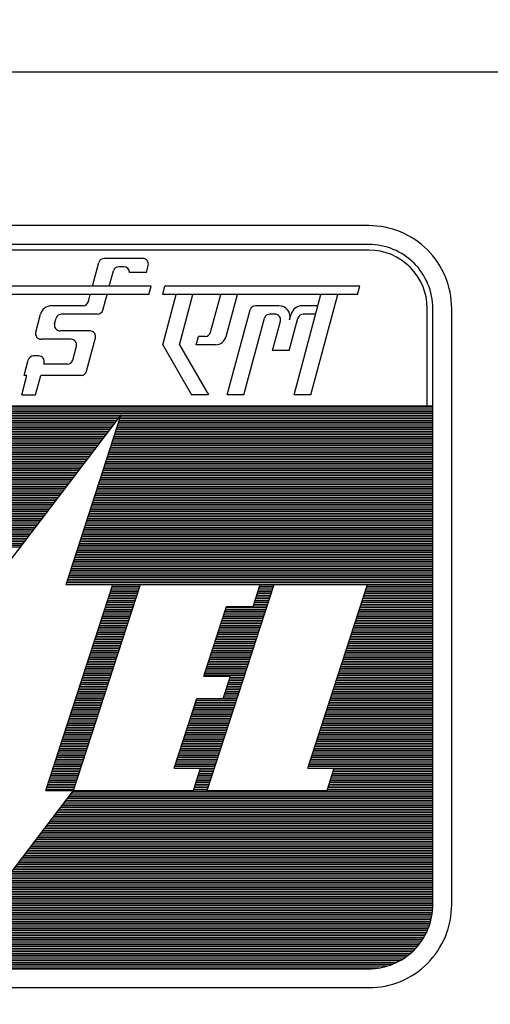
# Model space of a CAD drawing. Extents: x -287416 to 4934791, y -504132 to 1826789.
# Tile 117 of 132: x 116019 to 117207, y 154168 to 156653. Entities that reach past the tile are written whole.
import ezdxf

# ---------------------------------------------------------------- set-up
doc = ezdxf.new("R2010")
doc.units = 0
doc.header["$LTSCALE"] = 800
doc.header["$MEASUREMENT"] = 0
doc.linetypes.add('CONTINOUS', pattern=[0])
doc.layers.get('0').update_dxf_attribs({"linetype": 'CONTINUOUS'})
doc.layers.add('TEXT', color=3, linetype='CONTINUOUS', lineweight=15)
doc.styles.add('ROMANS', font='ISO9.shx', dxfattribs={"width": 0.8})

# ---------------------------------------------------------------- blocks, each defined once
blk = doc.blocks.new('*X31')
at = {"color": 0}
for p, q in [((1.977, 11.67), (16.977, 11.67)), ((1.977, 11.64), (16.977, 11.64)), ((1.977, 11.61), (16.977, 11.61)), ((1.977, 11.58), (16.977, 11.58)), ((1.977, 11.55), (16.977, 11.55)), ((9.67, 11.46), (11.679, 11.46)), ((9.68, 11.49), (11.702, 11.49)), ((9.69, 11.52), (11.724, 11.52)), ((11.709, 11.46), (16.977, 11.46)), ((11.719, 11.49), (16.977, 11.49)), ((11.729, 11.52), (16.977, 11.52)), ((9.612, 11.28), (11.541, 11.28)), ((9.622, 11.31), (11.564, 11.31)), ((9.631, 11.34), (11.587, 11.34)), ((9.641, 11.37), (11.61, 11.37)), ((9.651, 11.4), (11.633, 11.4)), ((9.661, 11.43), (11.656, 11.43)), ((11.651, 11.28), (16.977, 11.28)), ((11.661, 11.31), (16.977, 11.31)), ((11.67, 11.34), (16.977, 11.34)), ((11.68, 11.37), (16.977, 11.37)), ((11.69, 11.4), (16.977, 11.4)), ((11.7, 11.43), (16.977, 11.43)), ((9.563, 11.13), (11.427, 11.13)), ((9.573, 11.16), (11.45, 11.16)), ((9.583, 11.19), (11.473, 11.19)), ((9.592, 11.22), (11.495, 11.22)), ((9.602, 11.25), (11.518, 11.25)), ((11.602, 11.13), (16.977, 11.13)), ((11.612, 11.16), (16.977, 11.16)), ((11.622, 11.19), (16.977, 11.19)), ((11.631, 11.22), (16.977, 11.22)), ((11.641, 11.25), (16.977, 11.25)), ((9.505, 10.95), (11.289, 10.95)), ((9.514, 10.98), (11.312, 10.98)), ((9.524, 11.01), (11.335, 11.01)), ((9.534, 11.04), (11.358, 11.04)), ((9.544, 11.07), (11.381, 11.07)), ((9.553, 11.1), (11.404, 11.1)), ((11.544, 10.95), (16.977, 10.95)), ((11.553, 10.98), (16.977, 10.98)), ((11.563, 11.01), (16.977, 11.01)), ((11.573, 11.04), (16.977, 11.04)), ((11.583, 11.07), (16.977, 11.07)), ((11.592, 11.1), (16.977, 11.1)), ((9.446, 10.77), (11.152, 10.77)), ((9.456, 10.8), (11.175, 10.8)), ((9.466, 10.83), (11.198, 10.83)), ((9.475, 10.86), (11.221, 10.86)), ((9.485, 10.89), (11.244, 10.89)), ((9.495, 10.92), (11.266, 10.92)), ((11.485, 10.77), (16.977, 10.77)), ((11.495, 10.8), (16.977, 10.8)), ((11.505, 10.83), (16.977, 10.83)), ((11.514, 10.86), (16.977, 10.86)), ((11.524, 10.89), (16.977, 10.89)), ((11.534, 10.92), (16.977, 10.92)), ((9.397, 10.62), (11.037, 10.62)), ((9.407, 10.65), (11.06, 10.65)), ((9.417, 10.68), (11.083, 10.68)), ((9.427, 10.71), (11.106, 10.71)), ((9.436, 10.74), (11.129, 10.74)), ((11.437, 10.62), (16.977, 10.62)), ((11.446, 10.65), (16.977, 10.65)), ((11.456, 10.68), (16.977, 10.68)), ((11.466, 10.71), (16.977, 10.71)), ((11.475, 10.74), (16.977, 10.74)), ((9.339, 10.44), (10.9, 10.44)), ((9.349, 10.47), (10.923, 10.47)), ((9.358, 10.5), (10.946, 10.5)), ((9.368, 10.53), (10.969, 10.53)), ((9.378, 10.56), (10.992, 10.56)), ((9.388, 10.59), (11.014, 10.59)), ((11.378, 10.44), (16.977, 10.44)), ((11.388, 10.47), (16.977, 10.47)), ((11.398, 10.5), (16.977, 10.5)), ((11.407, 10.53), (16.977, 10.53)), ((11.417, 10.56), (16.977, 10.56)), ((11.427, 10.59), (16.977, 10.59)), ((9.29, 10.29), (10.785, 10.29)), ((9.3, 10.32), (10.808, 10.32)), ((9.31, 10.35), (10.831, 10.35)), ((9.319, 10.38), (10.854, 10.38)), ((9.329, 10.41), (10.877, 10.41)), ((11.329, 10.29), (16.977, 10.29)), ((11.339, 10.32), (16.977, 10.32)), ((11.349, 10.35), (16.977, 10.35)), ((11.359, 10.38), (16.977, 10.38)), ((11.368, 10.41), (16.977, 10.41)), ((9.232, 10.11), (10.648, 10.11)), ((9.241, 10.14), (10.671, 10.14)), ((9.251, 10.17), (10.694, 10.17)), ((9.261, 10.2), (10.717, 10.2)), ((9.271, 10.23), (10.74, 10.23)), ((9.28, 10.26), (10.763, 10.26)), ((11.271, 10.11), (16.977, 10.11)), ((11.281, 10.14), (16.977, 10.14)), ((11.29, 10.17), (16.977, 10.17)), ((11.3, 10.2), (16.977, 10.2)), ((11.31, 10.23), (16.977, 10.23)), ((11.32, 10.26), (16.977, 10.26)), ((9.183, 9.96), (10.534, 9.96)), ((9.193, 9.99), (10.556, 9.99)), ((9.202, 10.02), (10.579, 10.02)), ((9.212, 10.05), (10.602, 10.05)), ((9.222, 10.08), (10.625, 10.08)), ((11.222, 9.96), (16.977, 9.96)), ((11.232, 9.99), (16.977, 9.99)), ((11.242, 10.02), (16.977, 10.02)), ((11.251, 10.05), (16.977, 10.05)), ((11.261, 10.08), (16.977, 10.08)), ((9.125, 9.78), (10.396, 9.78)), ((9.134, 9.81), (10.419, 9.81)), ((9.144, 9.84), (10.442, 9.84)), ((9.154, 9.87), (10.465, 9.87)), ((9.163, 9.9), (10.488, 9.9)), ((9.173, 9.93), (10.511, 9.93)), ((11.164, 9.78), (16.977, 9.78)), ((11.173, 9.81), (16.977, 9.81)), ((11.183, 9.84), (16.977, 9.84)), ((11.193, 9.87), (16.977, 9.87)), ((11.203, 9.9), (16.977, 9.9)), ((11.212, 9.93), (16.977, 9.93)), ((9.076, 9.63), (10.282, 9.63)), ((9.086, 9.66), (10.304, 9.66)), ((9.095, 9.69), (10.327, 9.69)), ((9.105, 9.72), (10.35, 9.72)), ((9.115, 9.75), (10.373, 9.75)), ((11.115, 9.63), (16.977, 9.63)), ((11.125, 9.66), (16.977, 9.66)), ((11.134, 9.69), (16.977, 9.69)), ((11.144, 9.72), (16.977, 9.72)), ((11.154, 9.75), (16.977, 9.75)), ((9.017, 9.45), (10.144, 9.45)), ((9.027, 9.48), (10.167, 9.48)), ((9.037, 9.51), (10.19, 9.51)), ((9.047, 9.54), (10.213, 9.54)), ((9.056, 9.57), (10.236, 9.57)), ((9.066, 9.6), (10.259, 9.6)), ((11.056, 9.45), (16.977, 9.45)), ((11.066, 9.48), (16.977, 9.48)), ((11.076, 9.51), (16.977, 9.51)), ((11.086, 9.54), (16.977, 9.54)), ((11.095, 9.57), (16.977, 9.57)), ((11.105, 9.6), (16.977, 9.6)), ((8.969, 9.3), (10.03, 9.3)), ((8.978, 9.33), (10.053, 9.33)), ((8.988, 9.36), (10.075, 9.36)), ((8.998, 9.39), (10.098, 9.39)), ((9.008, 9.42), (10.121, 9.42)), ((11.008, 9.3), (16.977, 9.3)), ((11.017, 9.33), (16.977, 9.33)), ((11.027, 9.36), (16.977, 9.36)), ((11.037, 9.39), (16.977, 9.39)), ((11.047, 9.42), (16.977, 9.42)), ((10.949, 9.12), (16.977, 9.12)), ((10.959, 9.15), (16.977, 9.15)), ((10.969, 9.18), (16.977, 9.18)), ((10.978, 9.21), (16.977, 9.21)), ((10.988, 9.24), (16.977, 9.24)), ((10.998, 9.27), (16.977, 9.27)), ((10.9, 8.97), (16.977, 8.97)), ((10.91, 9), (16.977, 9)), ((10.92, 9.03), (16.977, 9.03)), ((10.93, 9.06), (16.977, 9.06)), ((10.939, 9.09), (16.977, 9.09)), ((10.842, 8.79), (16.977, 8.79)), ((10.852, 8.82), (16.977, 8.82)), ((10.861, 8.85), (16.977, 8.85)), ((10.871, 8.88), (16.977, 8.88)), ((10.881, 8.91), (16.977, 8.91)), ((10.891, 8.94), (16.977, 8.94)), ((10.813, 8.7), (16.977, 8.7)), ((10.822, 8.73), (16.977, 8.73)), ((10.832, 8.76), (16.977, 8.76)), ((11.578, 8.64), (12.047, 8.64)), ((11.588, 8.67), (12.057, 8.67)), ((14.063, 8.64), (14.297, 8.64)), ((14.072, 8.67), (14.307, 8.67)), ((15.867, 8.64), (16.977, 8.64)), ((15.877, 8.67), (16.977, 8.67)), ((11.52, 8.46), (11.989, 8.46)), ((11.53, 8.49), (11.998, 8.49)), ((11.539, 8.52), (12.008, 8.52)), ((11.549, 8.55), (12.018, 8.55)), ((11.559, 8.58), (12.028, 8.58)), ((11.569, 8.61), (12.037, 8.61)), ((14.004, 8.46), (14.239, 8.46)), ((14.014, 8.49), (14.248, 8.49)), ((14.024, 8.52), (14.258, 8.52)), ((14.033, 8.55), (14.268, 8.55)), ((14.043, 8.58), (14.278, 8.58)), ((14.053, 8.61), (14.287, 8.61)), ((15.809, 8.46), (16.977, 8.46)), ((15.819, 8.49), (16.977, 8.49)), ((15.828, 8.52), (16.977, 8.52)), ((15.838, 8.55), (16.977, 8.55)), ((15.848, 8.58), (16.977, 8.58)), ((15.858, 8.61), (16.977, 8.61)), ((11.471, 8.31), (11.94, 8.31)), ((11.481, 8.34), (11.95, 8.34)), ((11.491, 8.37), (11.959, 8.37)), ((11.5, 8.4), (11.969, 8.4)), ((11.51, 8.43), (11.979, 8.43)), ((13.955, 8.31), (14.19, 8.31)), ((13.965, 8.34), (14.2, 8.34)), ((13.975, 8.37), (14.209, 8.37)), ((13.985, 8.4), (14.219, 8.4)), ((13.994, 8.43), (14.229, 8.43)), ((15.76, 8.31), (16.977, 8.31)), ((15.77, 8.34), (16.977, 8.34)), ((15.78, 8.37), (16.977, 8.37)), ((15.789, 8.4), (16.977, 8.4)), ((15.799, 8.43), (16.977, 8.43)), ((11.413, 8.13), (11.881, 8.13)), ((11.422, 8.16), (11.891, 8.16)), ((11.432, 8.19), (11.901, 8.19)), ((11.442, 8.22), (11.911, 8.22)), ((11.452, 8.25), (11.92, 8.25)), ((11.461, 8.28), (11.93, 8.28)), ((13.452, 8.13), (14.131, 8.13)), ((13.461, 8.16), (14.141, 8.16)), ((13.471, 8.19), (14.151, 8.19)), ((13.481, 8.22), (14.161, 8.22)), ((13.491, 8.25), (14.17, 8.25)), ((13.5, 8.28), (14.18, 8.28)), ((15.702, 8.13), (16.977, 8.13)), ((15.711, 8.16), (16.977, 8.16)), ((15.721, 8.19), (16.977, 8.19)), ((15.731, 8.22), (16.977, 8.22)), ((15.741, 8.25), (16.977, 8.25)), ((15.75, 8.28), (16.977, 8.28)), ((11.364, 7.98), (11.833, 7.98)), ((11.374, 8.01), (11.842, 8.01)), ((11.383, 8.04), (11.852, 8.04)), ((11.393, 8.07), (11.862, 8.07)), ((11.403, 8.1), (11.872, 8.1)), ((13.403, 7.98), (14.083, 7.98)), ((13.413, 8.01), (14.092, 8.01)), ((13.422, 8.04), (14.102, 8.04)), ((13.432, 8.07), (14.112, 8.07)), ((13.442, 8.1), (14.122, 8.1)), ((15.653, 7.98), (16.977, 7.98)), ((15.663, 8.01), (16.977, 8.01)), ((15.672, 8.04), (16.977, 8.04)), ((15.682, 8.07), (16.977, 8.07)), ((15.692, 8.1), (16.977, 8.1)), ((11.305, 7.8), (11.774, 7.8)), ((11.315, 7.83), (11.784, 7.83)), ((11.325, 7.86), (11.794, 7.86)), ((11.335, 7.89), (11.803, 7.89)), ((11.344, 7.92), (11.813, 7.92)), ((11.354, 7.95), (11.823, 7.95)), ((13.344, 7.8), (14.024, 7.8)), ((13.354, 7.83), (14.034, 7.83)), ((13.364, 7.86), (14.044, 7.86)), ((13.374, 7.89), (14.053, 7.89)), ((13.383, 7.92), (14.063, 7.92)), ((13.393, 7.95), (14.073, 7.95)), ((15.594, 7.8), (16.977, 7.8)), ((15.604, 7.83), (16.977, 7.83)), ((15.614, 7.86), (16.977, 7.86)), ((15.624, 7.89), (16.977, 7.89)), ((15.633, 7.92), (16.977, 7.92)), ((15.643, 7.95), (16.977, 7.95)), ((11.257, 7.65), (11.725, 7.65)), ((11.266, 7.68), (11.735, 7.68)), ((11.276, 7.71), (11.745, 7.71)), ((11.286, 7.74), (11.755, 7.74)), ((11.296, 7.77), (11.764, 7.77)), ((13.296, 7.65), (13.975, 7.65)), ((13.305, 7.68), (13.985, 7.68)), ((13.315, 7.71), (13.995, 7.71)), ((13.325, 7.74), (14.005, 7.74)), ((13.335, 7.77), (14.014, 7.77)), ((15.546, 7.65), (16.977, 7.65)), ((15.555, 7.68), (16.977, 7.68)), ((15.565, 7.71), (16.977, 7.71)), ((15.575, 7.74), (16.977, 7.74)), ((15.585, 7.77), (16.977, 7.77)), ((11.198, 7.47), (11.667, 7.47)), ((11.208, 7.5), (11.677, 7.5)), ((11.218, 7.53), (11.686, 7.53)), ((11.227, 7.56), (11.696, 7.56)), ((11.237, 7.59), (11.706, 7.59)), ((11.247, 7.62), (11.716, 7.62)), ((13.237, 7.47), (13.917, 7.47)), ((13.247, 7.5), (13.927, 7.5)), ((13.257, 7.53), (13.936, 7.53)), ((13.266, 7.56), (13.946, 7.56)), ((13.276, 7.59), (13.956, 7.59)), ((13.286, 7.62), (13.966, 7.62)), ((15.487, 7.47), (16.977, 7.47)), ((15.497, 7.5), (16.977, 7.5)), ((15.507, 7.53), (16.977, 7.53)), ((15.516, 7.56), (16.977, 7.56)), ((15.526, 7.59), (16.977, 7.59)), ((15.536, 7.62), (16.977, 7.62)), ((11.149, 7.32), (11.618, 7.32)), ((11.159, 7.35), (11.628, 7.35)), ((11.169, 7.38), (11.638, 7.38)), ((11.179, 7.41), (11.647, 7.41)), ((11.188, 7.44), (11.657, 7.44)), ((13.188, 7.32), (13.868, 7.32)), ((13.198, 7.35), (13.878, 7.35)), ((13.208, 7.38), (13.888, 7.38)), ((13.218, 7.41), (13.897, 7.41)), ((13.227, 7.44), (13.907, 7.44)), ((15.438, 7.32), (16.977, 7.32)), ((15.448, 7.35), (16.977, 7.35)), ((15.458, 7.38), (16.977, 7.38)), ((15.468, 7.41), (16.977, 7.41)), ((15.477, 7.44), (16.977, 7.44)), ((11.091, 7.14), (11.56, 7.14)), ((11.101, 7.17), (11.569, 7.17)), ((11.11, 7.2), (11.579, 7.2)), ((11.12, 7.23), (11.589, 7.23)), ((11.13, 7.26), (11.599, 7.26)), ((11.14, 7.29), (11.608, 7.29)), ((13.13, 7.14), (13.81, 7.14)), ((13.14, 7.17), (13.819, 7.17)), ((13.149, 7.2), (13.829, 7.2)), ((13.159, 7.23), (13.839, 7.23)), ((13.169, 7.26), (13.849, 7.26)), ((13.179, 7.29), (13.858, 7.29)), ((15.38, 7.14), (16.977, 7.14)), ((15.39, 7.17), (16.977, 7.17)), ((15.399, 7.2), (16.977, 7.2)), ((15.409, 7.23), (16.977, 7.23)), ((15.419, 7.26), (16.977, 7.26)), ((15.429, 7.29), (16.977, 7.29)), ((11.032, 6.96), (11.501, 6.96)), ((11.042, 6.99), (11.511, 6.99)), ((11.052, 7.02), (11.521, 7.02)), ((11.062, 7.05), (11.53, 7.05)), ((11.071, 7.08), (11.54, 7.08)), ((11.081, 7.11), (11.55, 7.11)), ((13.517, 6.96), (13.751, 6.96)), ((13.527, 6.99), (13.761, 6.99)), ((13.536, 7.02), (13.771, 7.02)), ((13.546, 7.05), (13.78, 7.05)), ((13.556, 7.08), (13.79, 7.08)), ((13.566, 7.11), (13.8, 7.11)), ((15.322, 6.96), (16.977, 6.96)), ((15.331, 6.99), (16.977, 6.99)), ((15.341, 7.02), (16.977, 7.02)), ((15.351, 7.05), (16.977, 7.05)), ((15.361, 7.08), (16.977, 7.08)), ((15.37, 7.11), (16.977, 7.11)), ((10.984, 6.81), (11.452, 6.81)), ((10.993, 6.84), (11.462, 6.84)), ((11.003, 6.87), (11.472, 6.87)), ((11.013, 6.9), (11.482, 6.9)), ((11.023, 6.93), (11.491, 6.93)), ((13.468, 6.81), (13.702, 6.81)), ((13.478, 6.84), (13.712, 6.84)), ((13.488, 6.87), (13.722, 6.87)), ((13.497, 6.9), (13.732, 6.9)), ((13.507, 6.93), (13.741, 6.93)), ((15.273, 6.81), (16.977, 6.81)), ((15.283, 6.84), (16.977, 6.84)), ((15.292, 6.87), (16.977, 6.87)), ((15.302, 6.9), (16.977, 6.9)), ((15.312, 6.93), (16.977, 6.93)), ((10.925, 6.63), (11.394, 6.63)), ((10.935, 6.66), (11.404, 6.66)), ((10.945, 6.69), (11.413, 6.69)), ((10.954, 6.72), (11.423, 6.72)), ((10.964, 6.75), (11.433, 6.75)), ((10.974, 6.78), (11.443, 6.78)), ((12.964, 6.63), (13.644, 6.63)), ((12.974, 6.66), (13.654, 6.66)), ((12.984, 6.69), (13.663, 6.69)), ((12.994, 6.72), (13.673, 6.72)), ((13.449, 6.75), (13.683, 6.75)), ((13.458, 6.78), (13.693, 6.78)), ((15.214, 6.63), (16.977, 6.63)), ((15.224, 6.66), (16.977, 6.66)), ((15.234, 6.69), (16.977, 6.69)), ((15.244, 6.72), (16.977, 6.72)), ((15.253, 6.75), (16.977, 6.75)), ((15.263, 6.78), (16.977, 6.78)), ((10.876, 6.48), (11.345, 6.48)), ((10.886, 6.51), (11.355, 6.51)), ((10.896, 6.54), (11.365, 6.54)), ((10.906, 6.57), (11.374, 6.57)), ((10.915, 6.6), (11.384, 6.6)), ((12.916, 6.48), (13.595, 6.48)), ((12.925, 6.51), (13.605, 6.51)), ((12.935, 6.54), (13.615, 6.54)), ((12.945, 6.57), (13.624, 6.57)), ((12.955, 6.6), (13.634, 6.6)), ((15.166, 6.48), (16.977, 6.48)), ((15.175, 6.51), (16.977, 6.51)), ((15.185, 6.54), (16.977, 6.54)), ((15.195, 6.57), (16.977, 6.57)), ((15.205, 6.6), (16.977, 6.6)), ((10.818, 6.3), (11.287, 6.3)), ((10.828, 6.33), (11.297, 6.33)), ((10.838, 6.36), (11.306, 6.36)), ((10.847, 6.39), (11.316, 6.39)), ((10.857, 6.42), (11.326, 6.42)), ((10.867, 6.45), (11.335, 6.45)), ((12.857, 6.3), (13.537, 6.3)), ((12.867, 6.33), (13.547, 6.33)), ((12.877, 6.36), (13.556, 6.36)), ((12.886, 6.39), (13.566, 6.39)), ((12.896, 6.42), (13.576, 6.42)), ((12.906, 6.45), (13.585, 6.45)), ((15.107, 6.3), (16.977, 6.3)), ((15.117, 6.33), (16.977, 6.33)), ((15.127, 6.36), (16.977, 6.36)), ((15.136, 6.39), (16.977, 6.39)), ((15.146, 6.42), (16.977, 6.42)), ((15.156, 6.45), (16.977, 6.45)), ((10.769, 6.15), (11.238, 6.15)), ((10.779, 6.18), (11.248, 6.18)), ((10.789, 6.21), (11.258, 6.21)), ((10.799, 6.24), (11.267, 6.24)), ((10.808, 6.27), (11.277, 6.27)), ((12.808, 6.15), (13.488, 6.15)), ((12.818, 6.18), (13.498, 6.18)), ((12.828, 6.21), (13.508, 6.21)), ((12.838, 6.24), (13.517, 6.24)), ((12.847, 6.27), (13.527, 6.27)), ((15.058, 6.15), (16.977, 6.15)), ((15.068, 6.18), (16.977, 6.18)), ((15.078, 6.21), (16.977, 6.21)), ((15.088, 6.24), (16.977, 6.24)), ((15.097, 6.27), (16.977, 6.27)), ((10.711, 5.97), (11.18, 5.97)), ((10.721, 6), (11.189, 6)), ((10.73, 6.03), (11.199, 6.03)), ((10.74, 6.06), (11.209, 6.06)), ((10.75, 6.09), (11.219, 6.09)), ((10.76, 6.12), (11.228, 6.12)), ((12.75, 5.97), (13.43, 5.97)), ((12.76, 6), (13.439, 6)), ((12.769, 6.03), (13.449, 6.03)), ((12.779, 6.06), (13.459, 6.06)), ((12.789, 6.09), (13.469, 6.09)), ((12.799, 6.12), (13.478, 6.12)), ((15, 5.97), (16.977, 5.97)), ((15.01, 6), (16.977, 6)), ((15.019, 6.03), (16.977, 6.03)), ((15.029, 6.06), (16.977, 6.06)), ((15.039, 6.09), (16.977, 6.09)), ((15.049, 6.12), (16.977, 6.12)), ((10.662, 5.82), (11.131, 5.82)), ((10.672, 5.85), (11.141, 5.85)), ((10.682, 5.88), (11.15, 5.88)), ((10.691, 5.91), (11.16, 5.91)), ((10.701, 5.94), (11.17, 5.94)), ((12.701, 5.82), (13.381, 5.82)), ((12.711, 5.85), (13.391, 5.85)), ((12.721, 5.88), (13.4, 5.88)), ((12.73, 5.91), (13.41, 5.91)), ((12.74, 5.94), (13.42, 5.94)), ((14.951, 5.82), (16.977, 5.82)), ((14.961, 5.85), (16.977, 5.85)), ((14.971, 5.88), (16.977, 5.88)), ((14.98, 5.91), (16.977, 5.91)), ((14.99, 5.94), (16.977, 5.94)), ((10.604, 5.64), (11.072, 5.64)), ((10.613, 5.67), (11.082, 5.67)), ((10.623, 5.7), (11.092, 5.7)), ((10.633, 5.73), (11.102, 5.73)), ((10.643, 5.76), (11.111, 5.76)), ((10.652, 5.79), (11.121, 5.79)), ((12.643, 5.64), (13.322, 5.64)), ((12.652, 5.67), (13.332, 5.67)), ((12.662, 5.7), (13.342, 5.7)), ((12.672, 5.73), (13.352, 5.73)), ((12.682, 5.76), (13.361, 5.76)), ((12.691, 5.79), (13.371, 5.79)), ((14.893, 5.64), (16.977, 5.64)), ((14.902, 5.67), (16.977, 5.67)), ((14.912, 5.7), (16.977, 5.7)), ((14.922, 5.73), (16.977, 5.73)), ((14.932, 5.76), (16.977, 5.76)), ((14.941, 5.79), (16.977, 5.79)), ((10.555, 5.49), (11.024, 5.49)), ((10.565, 5.52), (11.033, 5.52)), ((10.574, 5.55), (11.043, 5.55)), ((10.584, 5.58), (11.053, 5.58)), ((10.594, 5.61), (11.063, 5.61)), ((12.623, 5.58), (13.303, 5.58)), ((12.633, 5.61), (13.313, 5.61)), ((13.039, 5.49), (13.274, 5.49)), ((13.049, 5.52), (13.283, 5.52)), ((13.059, 5.55), (13.293, 5.55)), ((14.873, 5.58), (16.977, 5.58)), ((14.883, 5.61), (16.977, 5.61)), ((15.289, 5.49), (16.977, 5.49)), ((15.299, 5.52), (16.977, 5.52)), ((15.309, 5.55), (16.977, 5.55)), ((10.496, 5.31), (10.965, 5.31)), ((10.506, 5.34), (10.975, 5.34)), ((10.516, 5.37), (10.985, 5.37)), ((10.526, 5.4), (10.994, 5.4)), ((10.535, 5.43), (11.004, 5.43)), ((10.545, 5.46), (11.014, 5.46)), ((12.981, 5.31), (13.215, 5.31)), ((12.99, 5.34), (13.225, 5.34)), ((13, 5.37), (13.235, 5.37)), ((13.01, 5.4), (13.244, 5.4)), ((13.02, 5.43), (13.254, 5.43)), ((13.029, 5.46), (13.264, 5.46)), ((15.231, 5.31), (16.977, 5.31)), ((15.24, 5.34), (16.977, 5.34)), ((15.25, 5.37), (16.977, 5.37)), ((15.26, 5.4), (16.977, 5.4)), ((15.27, 5.43), (16.977, 5.43)), ((15.279, 5.46), (16.977, 5.46)), ((10.467, 5.22), (10.936, 5.22)), ((10.477, 5.25), (10.946, 5.25)), ((10.487, 5.28), (10.955, 5.28)), ((10.898, 5.16), (16.977, 5.16)), ((10.921, 5.19), (16.977, 5.19)), ((12.951, 5.22), (13.186, 5.22)), ((12.961, 5.25), (13.196, 5.25)), ((12.971, 5.28), (13.205, 5.28)), ((15.201, 5.22), (16.977, 5.22)), ((15.211, 5.25), (16.977, 5.25)), ((15.221, 5.28), (16.977, 5.28)), ((10.76, 4.98), (16.977, 4.98)), ((10.783, 5.01), (16.977, 5.01)), ((10.806, 5.04), (16.977, 5.04)), ((10.829, 5.07), (16.977, 5.07)), ((10.852, 5.1), (16.977, 5.1)), ((10.875, 5.13), (16.977, 5.13)), ((10.646, 4.83), (16.977, 4.83)), ((10.669, 4.86), (16.977, 4.86)), ((10.692, 4.89), (16.977, 4.89)), ((10.715, 4.92), (16.977, 4.92)), ((10.738, 4.95), (16.977, 4.95)), ((10.509, 4.65), (16.977, 4.65)), ((10.531, 4.68), (16.977, 4.68)), ((10.554, 4.71), (16.977, 4.71)), ((10.577, 4.74), (16.977, 4.74)), ((10.6, 4.77), (16.977, 4.77)), ((10.623, 4.8), (16.977, 4.8)), ((10.394, 4.5), (16.977, 4.5)), ((10.417, 4.53), (16.977, 4.53)), ((10.44, 4.56), (16.977, 4.56)), ((10.463, 4.59), (16.977, 4.59)), ((10.486, 4.62), (16.977, 4.62)), ((10.257, 4.32), (16.977, 4.32)), ((10.28, 4.35), (16.977, 4.35)), ((10.302, 4.38), (16.977, 4.38)), ((10.325, 4.41), (16.977, 4.41)), ((10.348, 4.44), (16.977, 4.44)), ((10.371, 4.47), (16.977, 4.47)), ((10.142, 4.17), (16.977, 4.17)), ((10.165, 4.2), (16.977, 4.2)), ((10.188, 4.23), (16.977, 4.23)), ((10.211, 4.26), (16.977, 4.26)), ((10.234, 4.29), (16.977, 4.29)), ((10.005, 3.99), (16.977, 3.99)), ((10.028, 4.02), (16.977, 4.02)), ((10.05, 4.05), (16.977, 4.05)), ((10.073, 4.08), (16.977, 4.08)), ((10.096, 4.11), (16.977, 4.11)), ((10.119, 4.14), (16.977, 4.14)), ((9.89, 3.84), (16.977, 3.84)), ((9.913, 3.87), (16.977, 3.87)), ((9.936, 3.9), (16.977, 3.9)), ((9.959, 3.93), (16.977, 3.93)), ((9.982, 3.96), (16.977, 3.96)), ((9.753, 3.66), (16.977, 3.66)), ((9.776, 3.69), (16.977, 3.69)), ((9.799, 3.72), (16.977, 3.72)), ((9.821, 3.75), (16.977, 3.75)), ((9.844, 3.78), (16.977, 3.78)), ((9.867, 3.81), (16.977, 3.81)), ((9.615, 3.48), (16.977, 3.48)), ((9.638, 3.51), (16.977, 3.51)), ((9.661, 3.54), (16.977, 3.54)), ((9.684, 3.57), (16.977, 3.57)), ((9.707, 3.6), (16.977, 3.6)), ((9.73, 3.63), (16.977, 3.63)), ((9.501, 3.33), (16.977, 3.33)), ((9.524, 3.36), (16.977, 3.36)), ((9.547, 3.39), (16.977, 3.39)), ((9.57, 3.42), (16.977, 3.42)), ((9.592, 3.45), (16.977, 3.45)), ((9.363, 3.15), (16.969, 3.15)), ((9.386, 3.18), (16.972, 3.18)), ((9.409, 3.21), (16.975, 3.21)), ((9.432, 3.24), (16.976, 3.24)), ((9.455, 3.27), (16.977, 3.27)), ((9.478, 3.3), (16.977, 3.3)), ((9.249, 3), (16.94, 3)), ((9.272, 3.03), (16.947, 3.03)), ((9.295, 3.06), (16.954, 3.06)), ((9.318, 3.09), (16.96, 3.09)), ((9.34, 3.12), (16.965, 3.12)), ((9.111, 2.82), (16.874, 2.82)), ((9.134, 2.85), (16.887, 2.85)), ((9.157, 2.88), (16.9, 2.88)), ((9.18, 2.91), (16.911, 2.91)), ((9.203, 2.94), (16.922, 2.94)), ((9.226, 2.97), (16.931, 2.97)), ((8.997, 2.67), (16.788, 2.67)), ((9.02, 2.7), (16.807, 2.7)), ((9.043, 2.73), (16.826, 2.73)), ((9.066, 2.76), (16.843, 2.76)), ((9.089, 2.79), (16.859, 2.79)), ((8.86, 2.49), (16.632, 2.49)), ((8.882, 2.52), (16.663, 2.52)), ((8.905, 2.55), (16.692, 2.55)), ((8.928, 2.58), (16.719, 2.58)), ((8.951, 2.61), (16.743, 2.61)), ((8.974, 2.64), (16.766, 2.64)), ((2.527, 2.34), (16.426, 2.34)), ((8.768, 2.37), (16.477, 2.37)), ((8.791, 2.4), (16.521, 2.4)), ((8.814, 2.43), (16.562, 2.43)), ((8.837, 2.46), (16.599, 2.46)), ((2.585, 2.31), (16.369, 2.31)), ((2.652, 2.28), (16.301, 2.28)), ((2.737, 2.25), (16.217, 2.25)), ((2.859, 2.22), (16.095, 2.22))]:
    blk.add_line(p, q, dxfattribs=at)
blk = doc.blocks.new('A$C731D3036')
for p, q in [((-593.641, 151.19), (-26.68, 151.19)), ((-390.637, 144.517), (-419.193, 144.517)), ((-400.975, 143.162), (-400.737, 144.05)), ((-399.091, 144.204), (-400.536, 144.204)), ((-400.35, 143.162), (-400.195, 143.737)), ((-399.8, 143.892), (-399.994, 143.892)), ((-398.959, 143.683), (-399.592, 143.683)), ((-398.959, 143.683), (-398.89, 143.942)), ((-398.786, 143.162), (-404.206, 143.162)), ((-398.87, 142.849), (-398.786, 143.162)), ((-398.349, 142.849), (-398.265, 143.162)), ((-390.97, 143.162), (-398.265, 143.162)), ((-391.053, 142.849), (-390.97, 143.162)), ((-398.87, 142.849), (-404.289, 142.849)), ((-401.129, 142.587), (-401.059, 142.849)), ((-400.587, 142.274), (-400.433, 142.849)), ((-391.053, 142.849), (-398.349, 142.849)), ((-398.349, 140.973), (-397.846, 142.849)), ((-397.724, 140.973), (-397.221, 142.849)), ((-396.556, 141.441), (-396.179, 142.849)), ((-395.973, 141.282), (-395.553, 142.849)), ((-393.432, 139.097), (-392.427, 142.849)), ((-392.807, 139.097), (-391.801, 142.849)), ((-401.33, 142.432), (-402.518, 142.432)), ((-395.933, 139.097), (-395.081, 142.278)), ((-394, 142.432), (-394.88, 142.432)), ((-392.538, 142.432), (-393.137, 142.432)), ((-388.448, 138.681), (-388.448, 142.328)), ((-403.103, 141.444), (-402.921, 142.123)), ((-402.394, 141.757), (-402.338, 141.965)), ((-400.789, 142.12), (-402.136, 142.12)), ((-395.308, 139.097), (-394.54, 141.965)), ((-394.145, 142.12), (-394.338, 142.12)), ((-394.236, 140.765), (-393.943, 141.857)), ((-393.611, 140.765), (-393.289, 141.965)), ((-393.598, 141.908), (-393.54, 142.123)), ((-392.622, 142.12), (-393.088, 142.12)), ((-401.068, 141.494), (-402.192, 141.494)), ((-401.777, 141.182), (-402.901, 141.182)), ((-401.202, 139.981), (-400.867, 141.232)), ((-397.098, 140.973), (-397.014, 141.286)), ((-396.758, 141.286), (-397.014, 141.286)), ((-401.715, 140.398), (-401.576, 140.919)), ((-398.349, 140.973), (-397.266, 139.097)), ((-397.724, 140.973), (-396.64, 139.097)), ((-396.376, 140.973), (-397.098, 140.973)), ((-393.611, 140.765), (-394.236, 140.765)), ((-403.536, 139.827), (-403.382, 140.402)), ((-402.987, 140.556), (-403.181, 140.556)), ((-402.799, 140.244), (-402.786, 140.294)), ((-401.917, 140.244), (-402.799, 140.244)), ((-403.627, 139.097), (-403.432, 139.827)), ((-403.432, 139.827), (-403.536, 139.827)), ((-403.106, 139.097), (-402.911, 139.827)), ((-401.403, 139.827), (-402.911, 139.827)), ((-403.627, 139.097), (-403.106, 139.097)), ((-396.64, 139.097), (-397.266, 139.097)), ((-395.308, 139.097), (-395.933, 139.097)), ((-392.807, 139.097), (-393.432, 139.097)), ((-388.239, 138.681), (-421.59, 138.681)), ((-399.9, 138.368), (-404.754, 132.01)), ((-401.966, 132.01), (-399.9, 138.368)), ((-402.726, 124.298), (-400.22, 132.01)), ((-401.966, 132.01), (-400.22, 132.01)), ((-401.684, 124.298), (-399.178, 132.01)), ((-399.178, 132.01), (-394.697, 132.01)), ((-396.681, 124.298), (-394.175, 132.01)), ((-394.967, 131.177), (-394.697, 132.01)), ((-394.175, 132.01), (-390.684, 132.01)), ((-392.919, 125.132), (-390.684, 132.01)), ((-396.804, 128.571), (-395.958, 131.177)), ((-395.958, 131.177), (-394.967, 131.177)), ((-396.804, 128.571), (-395.814, 128.571)), ((-396.085, 127.737), (-395.814, 128.571)), ((-397.922, 125.132), (-397.075, 127.737)), ((-397.075, 127.737), (-396.085, 127.737)), ((-397.922, 125.132), (-396.932, 125.132)), ((-397.202, 124.298), (-396.932, 125.132)), ((-392.919, 125.132), (-391.929, 125.132)), ((-392.2, 124.298), (-391.929, 125.132)), ((-406.538, 117.941), (-401.684, 124.298)), ((-402.726, 124.298), (-401.684, 124.298)), ((-401.684, 124.298), (-397.202, 124.298)), ((-396.681, 124.298), (-392.2, 124.298))]:
    blk.add_line(p, q)
for points in [[(-422.297, 138.681), (-422.297, 120.025, 0.414214), (-419.193, 116.921), (-390.637, 116.921, 0.414214), (-387.533, 120.025), (-387.533, 142.328, 0.414214), (-390.637, 145.432), (-419.193, 145.432, 0.414214), (-422.297, 142.328)], [(-421.59, 138.681), (-421.59, 120.025, 0.414214), (-419.193, 117.628), (-390.637, 117.628, 0.414214), (-388.239, 120.025), (-388.239, 138.681), (-388.239, 142.328, 0.414214), (-390.637, 144.725), (-419.193, 144.725, 0.414214), (-421.59, 142.328)], [(-419.193, 117.628), (-390.637, 117.628, 0.414214), (-388.239, 120.025), (-388.239, 138.681), (-421.59, 138.681), (-421.59, 120.025, 0.414214)]]:
    blk.add_lwpolyline(points, format="xyb", close=True)
for centre, radius, start, end in [((-390.637, 142.328), 2.189, 0, 90), ((-400.536, 143.996), 0.208, 90, 165), ((-399.091, 143.996), 0.208, 345, 90), ((-399.994, 143.683), 0.208, 90, 165), ((-399.8, 143.683), 0.208, 0, 90), ((-401.33, 142.641), 0.208, 270, 345), ((-402.518, 142.016), 0.417, 90, 165), ((-400.789, 142.328), 0.208, 270, 345), ((-394.88, 142.224), 0.208, 90, 165), ((-394, 142.016), 0.417, 345, 90), ((-393.137, 142.016), 0.417, 90, 165), ((-402.136, 141.911), 0.208, 90, 165), ((-394.338, 141.911), 0.208, 90, 165), ((-394.145, 141.911), 0.208, 345, 90), ((-393.088, 141.911), 0.208, 90, 165), ((-402.192, 141.703), 0.208, 165, 270), ((-401.068, 141.286), 0.208, 345, 90), ((-402.901, 141.39), 0.208, 165, 270), ((-401.777, 140.973), 0.208, 345, 90), ((-396.758, 141.494), 0.208, 270, 345), ((-396.376, 141.39), 0.417, 270, 345), ((-403.181, 140.348), 0.208, 90, 165), ((-402.987, 140.348), 0.208, 345, 90), ((-401.917, 140.452), 0.208, 270, 345), ((-401.403, 140.035), 0.208, 270, 345)]:
    blk.add_arc(centre, radius, start, end)
at = {"xscale": 2.223374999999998, "yscale": 2.223374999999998, "zscale": 2.223374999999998}
blk.add_blockref('*X31', (-425.985, 112.732), dxfattribs=at)

msp = doc.modelspace()

# ---------------------------------------------------------------- block references
at = {"color": 1, "linetype": 'CONTINOUS', "lineweight": 15, "xscale": 67.46500254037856, "yscale": 67.46500254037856, "zscale": 67.46500254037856}
msp.add_blockref('A$C731D3036', (143254.7, 146321.8), dxfattribs=at)

# ---------------------------------------------------------------- texts
at = {"layer": 'TEXT', "insert": (104145.1, 176163.4), "char_height": 450, "width": 25083.616, "attachment_point": 1, "style": 'ROMANS'}
msp.add_mtext('\\pi-450,l450;{\\Fromans|c0;1. ALL DIMENSIONS ARE IN MM & ELEVATIONS IN METERS UNLESS STATED OTHERWISE. \\P\\pi-900,l900;2. ALL ELEVATIONS ARE WITH RESPECT TO TG HALL 0.0M WHICH CORRESPONDS TO    RL(+)219.0M  \\P3. ALL CIVIL DETAILS SUCH AS DOORS/WALLS/CLADDINGS/OPENINGS/TOILETS/ STAIRCASES/LIFT ETC. ARE INDICATIVE ONLY & FOR EXACT DETAILS REFER CIVIL/ARCHITECTURE DRAWINGS. \\P4. CIVIL TO PROVIDE 2NOs. EPS (TOS) 250MM WIDEx13800MM LONG FOR HPH-5, 250MM WIDEx16300MM LONG FOR HPH-6 FOR MOVEMENT OF HP.HEATERS AS PER LOCATION SHOWN IN THE DWG. }', dxfattribs=at)

doc.saveas('drawing.dxf')
